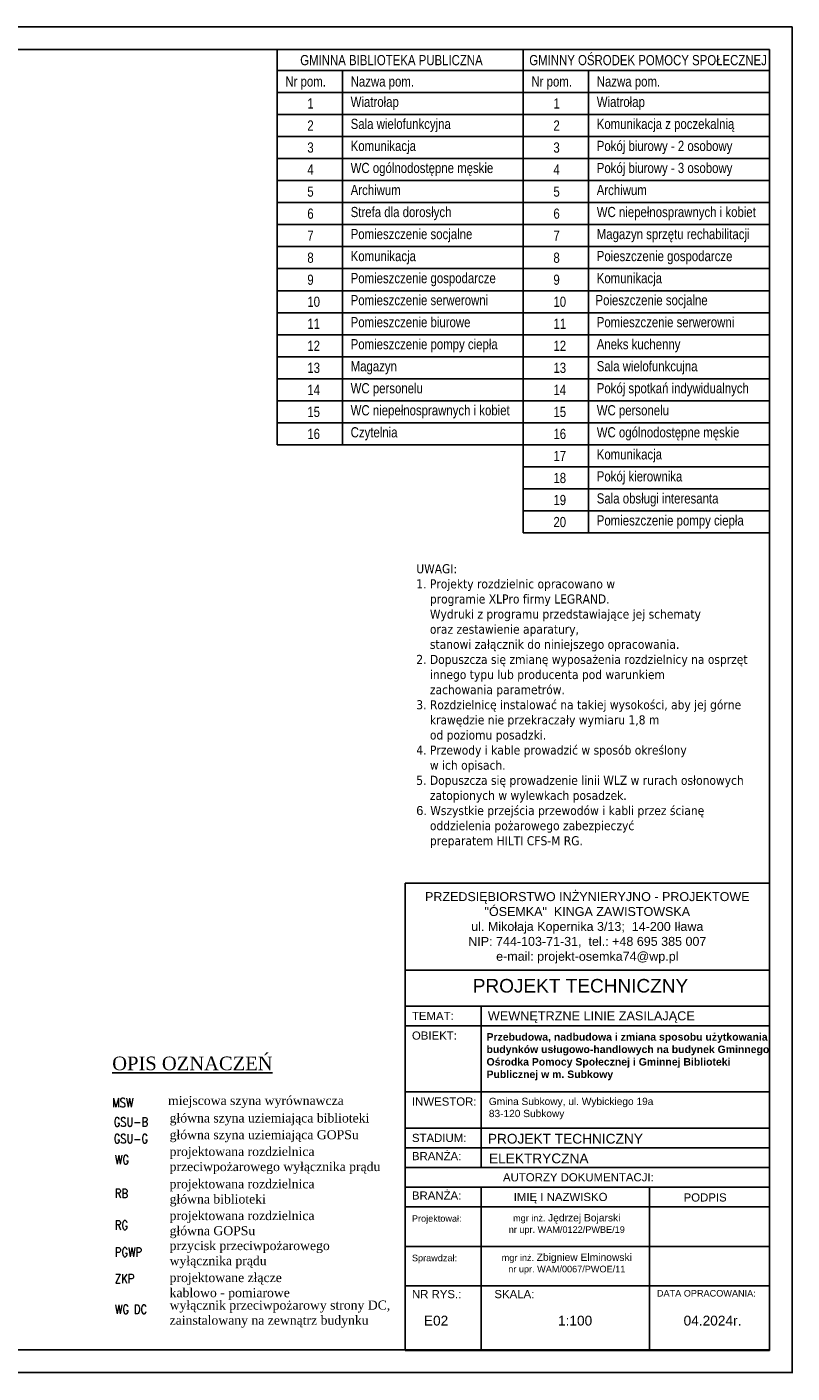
# Model space of a CAD drawing. Header units: inches. Extents: x 6268 to 12323, y 5221 to 42059.
# Tile 96 of 98: x 10481 to 12168, y 36019 to 38989. Entities that reach past the tile are written whole.
import ezdxf

# ---------------------------------------------------------------- set-up
doc = ezdxf.new("R2010")
doc.units = ezdxf.units.IN
doc.header["$MEASUREMENT"] = 0
doc.layers.add('CP_LINENORM', color=253, linetype='Continuous')
doc.styles.add('Cienka', font='romans.shx')
doc.styles.add('CP_ATTR', font='romans.shx')
doc.styles.get("Standard").update_dxf_attribs({"font": 'txt.shx'})

# ---------------------------------------------------------------- blocks, each defined once
blk = doc.blocks.new('cp_num_el')
at = {"linetype": 'ByBlock', "style": 'CP_ATTR', "width": 0.8, "flags": 12}
blk.add_attdef('VAL', (0, 0), '', height=1, dxfattribs=at)

msp = doc.modelspace()

# ---------------------------------------------------------------- linework, layer by layer
at = {"linetype": 'Continuous'}
for p, q in [((6468.073, 38939.31), (12118.073, 38939.31)), ((12118.073, 36069.31), (12118.073, 38939.31)), ((6468.073, 36070.31), (12118.073, 36070.31))]:
    msp.add_line(p, q, dxfattribs=at)
for p, q in [((11032.77, 38939.31), (11575.422, 38939.31)), ((11032.77, 38939.31), (11575.422, 38939.31)), ((11032.77, 38067.21), (11032.77, 38939.31)), ((11575.422, 38939.31), (12118.073, 38939.31)), ((11575.422, 37872.81), (11575.422, 38939.31)), ((11575.422, 38939.31), (12118.073, 38939.31)), ((11575.422, 38939.31), (12118.073, 38939.31)), ((12118.073, 37872.81), (12118.073, 38939.31)), ((11032.77, 38893.41), (11575.422, 38893.41)), ((11032.77, 38893.41), (11575.422, 38893.41)), ((11176.77, 38067.21), (11176.77, 38893.41)), ((11575.422, 38893.41), (12118.073, 38893.41)), ((11575.422, 38893.41), (12118.073, 38893.41)), ((11719.422, 37872.81), (11719.422, 38893.41)), ((11032.77, 38844.81), (11575.422, 38844.81)), ((11032.77, 38844.81), (11575.422, 38844.81)), ((11575.422, 38844.81), (12118.073, 38844.81)), ((11575.422, 38844.81), (12118.073, 38844.81)), ((11032.77, 38796.21), (11575.422, 38796.21)), ((11575.422, 38796.21), (12118.073, 38796.21)), ((11032.77, 38747.61), (11575.422, 38747.61)), ((11575.422, 38747.61), (12118.073, 38747.61)), ((11032.77, 38699.01), (11575.422, 38699.01)), ((11575.422, 38699.01), (12118.073, 38699.01)), ((11032.77, 38650.41), (11575.422, 38650.41)), ((11575.422, 38650.41), (12118.073, 38650.41)), ((11032.77, 38601.81), (11575.422, 38601.81)), ((11575.422, 38601.81), (12118.073, 38601.81)), ((11032.77, 38553.21), (11575.422, 38553.21)), ((11575.422, 38553.21), (12118.073, 38553.21)), ((11032.77, 38504.61), (11575.422, 38504.61)), ((11575.422, 38504.61), (12118.073, 38504.61)), ((11032.77, 38456.01), (11575.422, 38456.01)), ((11575.422, 38456.01), (12118.073, 38456.01)), ((11032.77, 38407.41), (11575.422, 38407.41)), ((11575.422, 38407.41), (12118.073, 38407.41)), ((11032.77, 38358.81), (11575.422, 38358.81)), ((11575.422, 38358.81), (12118.073, 38358.81)), ((11032.77, 38310.21), (11575.422, 38310.21)), ((11575.422, 38310.21), (12118.073, 38310.21)), ((11032.77, 38261.61), (11575.422, 38261.61)), ((11575.422, 38261.61), (12118.073, 38261.61)), ((11032.77, 38213.01), (11575.422, 38213.01)), ((11575.422, 38213.01), (12118.073, 38213.01)), ((11032.77, 38164.41), (11575.422, 38164.41)), ((11575.422, 38164.41), (12118.073, 38164.41)), ((11032.77, 38115.81), (11575.422, 38115.81)), ((11575.422, 38115.81), (12118.073, 38115.81)), ((11032.77, 38067.21), (11575.422, 38067.21)), ((11575.422, 38067.21), (12118.073, 38067.21)), ((11575.422, 38018.61), (12118.073, 38018.61)), ((11575.422, 37970.01), (12118.073, 37970.01)), ((11575.422, 37921.41), (12118.073, 37921.41)), ((11575.422, 37872.81), (12118.073, 37872.81)), ((11314.606, 37100.195), (12118.073, 37100.195)), ((11314.606, 36211.795), (11314.606, 37100.195)), ((12118.073, 36069.31), (12118.073, 37100.195)), ((11314.606, 36908.157), (12118.073, 36908.157)), ((11314.606, 36829.182), (12118.073, 36829.182)), ((11482.209, 36472.816), (11482.209, 36829.182)), ((11314.606, 36785.745), (12118.073, 36785.745)), ((11314.606, 36640.16), (12118.073, 36640.16)), ((11314.606, 36559.688), (12118.073, 36559.688)), ((11314.606, 36516.252), (12118.073, 36516.252)), ((11314.606, 36472.816), (12118.073, 36472.816)), ((11314.606, 36429.38), (12118.073, 36429.38)), ((11482.209, 36211.795), (11482.209, 36429.38)), ((11853.681, 36211.795), (11853.681, 36429.38)), ((11314.606, 36385.943), (12118.073, 36385.943)), ((11314.606, 36298.869), (12118.073, 36298.869)), ((11314.606, 36069.31), (11314.606, 36211.795)), ((11314.606, 36211.795), (12118.073, 36211.795)), ((11314.606, 36211.795), (12118.073, 36211.795)), ((11482.209, 36069.31), (11482.209, 36211.795)), ((11853.681, 36069.31), (11853.681, 36211.795)), ((11314.606, 36069.31), (12118.073, 36069.31))]:
    msp.add_line(p, q)
at = {"layer": 'CP_LINENORM', "linetype": 'Continuous'}
for p, q in [((6268.073, 38989.31), (12168.073, 38989.31)), ((12168.073, 36019.31), (12168.073, 38989.31)), ((12168.073, 36019.31), (12168.073, 38989.31)), ((6268.073, 36020.31), (12168.073, 36020.31))]:
    msp.add_line(p, q, dxfattribs=at)

# ---------------------------------------------------------------- block references
at = {"xscale": 20, "yscale": 20, "zscale": 20}
for p, values in [((10668.941, 36606.016, 482.083), {'VAL': 'MSW'}), ((10672.412, 36563.315, 482.083), {'VAL': 'GSU-B'}), ((10672.412, 36526.401, 482.083), {'VAL': 'GSU-G'}), ((10675.092, 36479.989), {'VAL': 'WG'}), ((10675.092, 36405.585), {'VAL': 'RB'}), ((10675.092, 36335.641), {'VAL': 'RG'}), ((10675.092, 36276.028), {'VAL': 'PGWP'}), ((10675.092, 36217.494), {'VAL': 'ZKP'}), ((10675.092, 36150.103), {'VAL': 'WG DC'})]:
    msp.add_blockref('cp_num_el', p, dxfattribs=at).add_auto_attribs(values)

# ---------------------------------------------------------------- texts
at = {"char_height": 22.5, "style": 'Cienka'}
for s, insert, width, attachment_point in [('\\pxqc;{\\fArial|b0|i0|c238|p0;\\W0.8;GMINNA BIBLIOTEKA PUBLICZNA}', (11284.682, 38915.91), 630.51934, 5), ('\\pxqc;{\\fArial|b0|i0|c238|p0;\\W0.8;GMINNY OŚRODEK POMOCY SPOŁECZNEJ}', (11850.552, 38915.91), 630.51934, 5), ('\\pxql;{\\fArial|b0|i0|c238|p0;\\W0.8;Nr pom.}', (11050.77, 38880.21), 120.17581, 1), ('\\pxql;{\\fArial|b0|i0|c238|p0;\\W0.8;Nazwa pom.}', (11194.77, 38880.21), 167.22409, 1), ('\\pxql;{\\fArial|b0|i0|c238|p0;\\W0.8;Nr pom.}', (11593.422, 38880.21), 120.17581, 1), ('\\pxql;{\\fArial|b0|i0|c238|p0;\\W0.8;Nazwa pom.}', (11737.422, 38880.21), 167.22409, 1), ('{\\fArial|b0|i0|c238|p0;\\W0.8;1}', (11099.185, 38831.61), 46.66394, 1), ('{\\fArial|b0|i0|c238|p0;\\W0.8;1}', (11641.836, 38831.61), 46.66394, 1), ('{\\fArial|b0|i0|c238|p0;\\W0.8;2}', (11099.185, 38783.01), 46.66394, 1), ('{\\fArial|b0|i0|c238|p0;\\W0.8;2}', (11641.836, 38783.01), 46.66394, 1), ('{\\fArial|b0|i0|c238|p0;\\W0.8;3}', (11099.185, 38734.41), 46.66394, 1), ('{\\fArial|b0|i0|c238|p0;\\W0.8;3}', (11641.836, 38734.41), 46.66394, 1), ('{\\fArial|b0|i0|c238|p0;\\W0.8;4}', (11099.185, 38685.81), 46.66394, 1), ('{\\fArial|b0|i0|c238|p0;\\W0.8;4}', (11641.836, 38685.81), 46.66394, 1), ('{\\fArial|b0|i0|c238|p0;\\W0.8;5}', (11099.185, 38637.21), 46.66394, 1), ('{\\fArial|b0|i0|c238|p0;\\W0.8;5}', (11641.836, 38637.21), 46.66394, 1), ('{\\fArial|b0|i0|c238|p0;\\W0.8;6}', (11099.185, 38588.61), 46.66394, 1), ('{\\fArial|b0|i0|c238|p0;\\W0.8;6}', (11641.836, 38588.61), 46.66394, 1), ('{\\fArial|b0|i0|c238|p0;\\W0.8;7}', (11099.185, 38540.01), 46.66394, 1), ('{\\fArial|b0|i0|c238|p0;\\W0.8;7}', (11641.836, 38540.01), 46.66394, 1), ('{\\fArial|b0|i0|c238|p0;\\W0.8;8}', (11099.185, 38491.41), 46.66394, 1), ('{\\fArial|b0|i0|c238|p0;\\W0.8;8}', (11641.836, 38491.41), 46.66394, 1), ('{\\fArial|b0|i0|c238|p0;\\W0.8;9}', (11099.185, 38442.81), 46.66394, 1), ('{\\fArial|b0|i0|c238|p0;\\W0.8;9}', (11641.836, 38442.81), 46.66394, 1), ('{\\fArial|b0|i0|c238|p0;\\W0.8;10}', (11641.836, 38394.21), 46.66394, 1), ('{\\fArial|b0|i0|c238|p0;\\W0.8;11}', (11099.185, 38345.61), 46.66394, 1), ('{\\fArial|b0|i0|c238|p0;\\W0.8;11}', (11641.836, 38345.61), 46.66394, 1), ('{\\fArial|b0|i0|c238|p0;\\W0.8;12}', (11099.185, 38297.01), 46.66394, 1), ('{\\fArial|b0|i0|c238|p0;\\W0.8;12}', (11641.836, 38297.01), 46.66394, 1), ('{\\fArial|b0|i0|c238|p0;\\W0.8;13}', (11099.185, 38248.41), 46.66394, 1), ('{\\fArial|b0|i0|c238|p0;\\W0.8;13}', (11641.836, 38248.41), 46.66394, 1), ('{\\fArial|b0|i0|c238|p0;\\W0.8;14}', (11099.185, 38199.81), 46.66394, 1), ('{\\fArial|b0|i0|c238|p0;\\W0.8;14}', (11641.836, 38199.81), 46.66394, 1), ('{\\fArial|b0|i0|c238|p0;\\W0.8;15}', (11099.185, 38151.21), 46.66394, 1), ('{\\fArial|b0|i0|c238|p0;\\W0.8;15}', (11641.836, 38151.21), 46.66394, 1), ('{\\fArial|b0|i0|c238|p0;\\W0.8;16}', (11099.185, 38102.61), 46.66394, 1), ('{\\fArial|b0|i0|c238|p0;\\W0.8;16}', (11641.836, 38102.61), 46.66394, 1), ('{\\fArial|b0|i0|c238|p0;\\W0.8;17}', (11641.836, 38054.01), 46.66394, 1), ('{\\fArial|b0|i0|c238|p0;\\W0.8;18}', (11641.836, 38005.41), 46.66394, 1), ('{\\fArial|b0|i0|c238|p0;\\W0.8;19}', (11641.836, 37956.81), 46.66394, 1), ('{\\fArial|b0|i0|c238|p0;\\W0.8;20}', (11641.836, 37908.21), 46.66394, 1)]:
    msp.add_mtext(s, dxfattribs=dict(at, insert=insert, width=width, attachment_point=attachment_point))
at = {"char_height": 22.5, "attachment_point": 1, "style": 'Cienka'}
for s, insert in [('{\\fArial|b0|i0|c238|p0;\\W0.8;Wiatrołap}', (11194.77, 38835.21)), ('{\\fArial|b0|i0|c238|p0;\\W0.8;Wiatrołap}', (11737.422, 38835.21)), ('{\\fArial|b0|i0|c238|p0;\\W0.8;Sala wielofunkcyjna}', (11194.77, 38786.61)), ('{\\fArial|b0|i0|c238|p0;\\W0.8;Komunikacja z poczekalnią}', (11737.422, 38786.61)), ('{\\fArial|b0|i0|c238|p0;\\W0.8;Komunikacja}', (11194.77, 38738.01)), ('{\\fArial|b0|i0|c238|p0;\\W0.8;Pokój biurowy - 2 osobowy}', (11737.422, 38738.01)), ('{\\fArial|b0|i0|c238|p0;\\W0.8;WC ogólnodostępne męskie}', (11194.77, 38689.41)), ('{\\fArial|b0|i0|c238|p0;\\W0.8;Pokój biurowy - 3 osobowy}', (11737.422, 38689.41)), ('{\\fArial|b0|i0|c238|p0;\\W0.8;Archiwum}', (11194.77, 38640.81)), ('{\\fArial|b0|i0|c238|p0;\\W0.8;Archiwum}', (11737.422, 38640.81)), ('{\\fArial|b0|i0|c238|p0;\\W0.8;Strefa dla dorosłych}', (11194.77, 38592.21)), ('{\\fArial|b0|i0|c238|p0;\\W0.8;WC niepełnosprawnych i kobiet', (11737.422, 38592.21)), ('{\\fArial|b0|i0|c238|p0;\\W0.8;Pomieszczenie socjalne}', (11194.77, 38543.61)), ('{\\fArial|b0|i0|c238|p0;\\W0.8;Magazyn sprzętu rechabilitacji}', (11737.422, 38543.61)), ('{\\fArial|b0|i0|c238|p0;\\W0.8;Komunikacja}', (11194.77, 38495.01)), ('{\\fArial|b0|i0|c238|p0;\\W0.8;Poieszczenie gospodarcze}', (11737.422, 38495.01)), ('{\\fArial|b0|i0|c238|p0;\\W0.8;Pomieszczenie gospodarcze}', (11194.77, 38446.41)), ('{\\fArial|b0|i0|c238|p0;\\W0.8;Komunikacja}', (11737.422, 38446.41)), ('{\\fArial|b0|i0|c238|p0;\\W0.8;10}', (11099.185, 38394.21)), ('{\\fArial|b0|i0|c238|p0;\\W0.8;Pomieszczenie serwerowni}', (11194.77, 38397.81)), ('{\\fArial|b0|i0|c238|p0;\\W0.8;Poieszczenie socjalne}', (11734.624, 38397.81)), ('{\\fArial|b0|i0|c238|p0;\\W0.8;Pomieszczenie biurowe}', (11194.77, 38349.21)), ('{\\fArial|b0|i0|c238|p0;\\W0.8;Pomieszczenie serwerowni}', (11737.422, 38349.21)), ('{\\fArial|b0|i0|c238|p0;\\W0.8;Pomieszczenie pompy ciepła}', (11194.77, 38300.61)), ('{\\fArial|b0|i0|c238|p0;\\W0.8;Aneks kuchenny}', (11737.422, 38300.61)), ('{\\fArial|b0|i0|c238|p0;\\W0.8;Sala wielofunkcujna}', (11737.422, 38252.01)), ('{\\fArial|b0|i0|c238|p0;\\W0.8;Magazyn}', (11194.77, 38252.01)), ('{\\fArial|b0|i0|c238|p0;\\W0.8;WC personelu}', (11194.77, 38203.41)), ('{\\fArial|b0|i0|c238|p0;\\W0.8;Pokój spotkań indywidualnych}', (11737.422, 38203.41)), ('{\\fArial|b0|i0|c238|p0;\\W0.8;WC niepełnosprawnych i kobiet}', (11194.77, 38154.81)), ('{\\fArial|b0|i0|c238|p0;\\W0.8;WC personelu}', (11737.422, 38154.81)), ('{\\fArial|b0|i0|c238|p0;\\W0.8;Czytelnia}', (11194.77, 38106.21)), ('{\\fArial|b0|i0|c238|p0;\\W0.8;WC ogólnodostępne męskie', (11737.422, 38106.21)), ('{\\fArial|b0|i0|c238|p0;\\W0.8;Komunikacja}', (11737.422, 38057.61)), ('{\\fArial|b0|i0|c238|p0;\\W0.8;Pokój kierownika}', (11737.422, 38009.01)), ('{\\fArial|b0|i0|c238|p0;\\W0.8;Sala obsługi interesanta}', (11737.422, 37960.41)), ('{\\fArial|b0|i0|c238|p0;\\W0.8;Pomieszczenie pompy ciepła}', (11737.422, 37911.81))]:
    msp.add_mtext(s, dxfattribs=dict(at, insert=insert))
at = {"attachment_point": 1}
for s, insert, char_height, width in [('{\\fTahoma|b0|i0|c238|p34;UWAGI:\\P1. Projekty rozdzielnic opracowano w \\P    programie XLPro firmy LEGRAND.\\P    Wydruki z programu przedstawiające jej schematy\\P    oraz zestawienie aparatury, \\P    stanowi załącznik do niniejszego opracowania.\\P2. Dopuszcza się zmianę wyposażenia rozdzielnicy na osprzęt \\P    innego typu lub producenta pod warunkiem \\P    zachowania parametrów.\\P3. Rozdzielnicę instalować na takiej wysokości, aby jej górne \\P    krawędzie nie przekraczały wymiaru 1,8 m \\P    od poziomu posadzki. \\P4. Przewody i kable prowadzić w sposób określony\\P    w ich opisach.\\P5. Dopuszcza się prowadzenie linii WLZ w rurach osłonowych\\P    zatopionych w wylewkach posadzek.\\P\\fArial|b0|i0|c238|p34;6.\\fTahoma|b0|i0|c238|p34; Wszystkie przejścia przewodów i kabli przez ścianę \\P    oddzielenia pożarowego zabezpieczyć \\P    preparatem HILTI CFS-M RG.}', (11339.52, 37803.888), 20, 755.18007), ('\\fTimes New Roman|b0|i0|c0|p0;\\LOPIS OZNACZEŃ', (10668.941, 36717.587, 482.083), 30, 514.50612), ('{\\fTimes New Roman|b0|i0|c238|p18;miejscowa szyna wyrównawcza}', (10792.085, 36630.708), 20, 704.36328), ('{\\fTimes New Roman|b0|i0|c238|p18;główna szyna uziemiająca biblioteki}', (10795.556, 36592.151), 20, 704.36328), ('{\\fTimes New Roman|b0|i0|c238|p18;główna szyna uziemiająca GOPSu', (10795.556, 36555.238), 20, 704.36328), ('{\\fTimes New Roman|b0|i0|c238|p18;projektowana rozdzielnica \\Pprzeciwpożarowego wyłącznika prądu}', (10795.556, 36518.216), 20, 704.36328), ('{\\fTimes New Roman|b0|i0|c238|p18;projektowana rozdzielnica \\Pgłówna biblioteki}', (10795.556, 36446.716), 20, 704.36328), ('{\\fTimes New Roman|b0|i0|c238|p18;projektowana rozdzielnica \\Pgłówna GOPSu', (10795.556, 36376.773), 20, 704.36328), ('{\\fTimes New Roman|b0|i0|c238|p18;przycisk przeciwpożarowego \\Pwyłącznika prądu}', (10795.556, 36310.596), 20, 704.36328), ('{\\fTimes New Roman|b0|i0|c238|p18;projektowane złącze \\Pkablowo - pomiarowe}', (10795.556, 36240.023), 20, 704.36328), ('{\\fTimes New Roman|b0|i0|c238|p18;wyłącznik przeciwpożarowy strony DC,\\Pzainstalowany na zewnątrz budynku}', (10795.556, 36179.351), 20, 704.36328)]:
    msp.add_mtext(s, dxfattribs=dict(at, insert=insert, char_height=char_height, width=width))
at = {"ltscale": 24}
for s, insert, char_height, width, attachment_point in [('{\\fArial|b0|i0|c238|p34;PRZEDSIĘBIORSTWO INŻYNIERYJNO - PROJEKTOWE\\P"ÓSEMKA"  KINGA ZAWISTOWSKA\\Pul. Mikołaja Kopernika 3/13;  14-200 Iława\\PNIP: 744-103-71-31,  tel.: +48 695 385 007\\Pe-mail: projekt-osemka74@wp.pl}', (11716.561, 37001.693), 19.74375, 781.72017, 5), ('{\\fArial|b0|i0|c238|p34;PROJEKT TECHNICZNY}', (11464.049, 36888.857), 30, 9900.34452, 1), ('{\\fArial|b0|i0|c238|p34;TEMAT:}', (11329.853, 36816.294), 18, 136.70026, 1), ('{\\fArial|b0|i0|c238|p34;WEWNĘTRZNE LINIE ZASILAJĄCE}', (11497.235, 36817.52), 20, 641.45159, 1), ('{\\fArial|b0|i0|c238|p34;OBIEKT:}', (11329.853, 36772.938), 18, 136.70026, 1), ('\\pxsa0.416667,ql;{\\fArial|b1|i0|c238|p34;\\H1x;Przebudowa, nadbudowa i zmiana sposobu użytkowania budynków usługowo-handlowych na budynek Gminnego Ośrodka Pomocy Społecznej i Gminnej Biblioteki Publicznej w m. Subkowy}', (11494.351, 36769.332), 16.5, 630.2818, 1), ('{\\fArial|b0|i0|c238|p34;INWESTOR:}', (11329.853, 36627.353), 18, 136.70026, 1), ('\\pxa0.5,sm1,ql;{\\fArial|b0|i0|c238|p34;Gmina Subkowy, ul. Wybickiego 19a\\P83-120 Subkowy', (11499.469, 36626.744), 16, 599.51142, 1), ('{\\fArial|b0|i0|c238|p34;STADIUM:}', (11329.853, 36547.195), 18, 136.70026, 1), ('{\\fArial|b0|i0|c238|p34;PROJEKT TECHNICZNY}', (11497.285, 36547.195), 21.6, 490.72064, 1), ('{\\fArial|b0|i0|c238|p34;BRANŻA:}', (11329.853, 36506.963), 18, 136.70026, 1), ('{\\fArial|b0|i0|c238|p34;ELEKTRYCZNA}', (11499.734, 36503.759), 21.6, 490.72064, 1), ('\\pxqc;{\\fArial|b0|i0|c238|p34;AUTORZY DOKUMENTACJI:}', (11322.911, 36460.287), 18, 747.89996, 1), ('{\\fArial|b0|i0|c238|p34;BRANŻA:}', (11329.853, 36420.09), 18, 136.70026, 1), ('\\pxi0.77356;{\\fArial|b0|i0|c238|p34;IMIĘ I NAZWISKO}', (11540.389, 36416.908), 18, 253.42015, 1), ('{\\fArial|b0|i0|c238|p34;PODPIS}', (11928.904, 36415.804), 18, 136.70026, 1), ('{\\fArial|b0|i0|c238|p34;Projektował:}', (11329.853, 36367.513), 14.4, 136.70026, 1), ('{\\fArial|b0|i0|c238|p34;mgr\\~inż. \\H1.125x;Jędrzej Bojarski\\H0.88889x;\\Pnr upr. WAM/0122/PWBE/19}', (11671.316, 36370.106), 14.4, 303.17459, 2), ('{\\fArial|b0|i0|c238|p34;Sprawdzał:}', (11329.853, 36280.439), 14.4, 136.70026, 1), ('{\\fArial|b0|i0|c238|p34;mgr\\~inż. \\H1.125x;Zbigniew Elminowski\\P\\H0.88889x;nr upr. WAM/0067/PWOE/11}', (11671.316, 36283.032), 14.4, 303.17459, 2), ('{\\fArial|b0|i0|c238|p34;NR RYS.:}', (11329.853, 36202.505), 18, 136.70026, 1), ('{\\fArial|b0|i0|c238|p34;SKALA:}', (11511.772, 36202.505), 18, 136.70026, 1), ('{\\fArial|b0|i0|c238|p34;DATA OPRACOWANIA:}', (11870.093, 36202.505), 14.4, 278.30723, 1), ('{\\fArial|b0|i0|c238|p34;E02}', (11356.247, 36145.844), 21.6, 136.70026, 1), ('{\\fArial|b0|i0|c238|p34;1:100}', (11651.902, 36145.844), 21.6, 136.70026, 1), ('{\\fArial|b0|i0|c238|p34;04.2024r.}', (11928.904, 36145.839), 21.6, 136.70026, 1)]:
    msp.add_mtext(s, dxfattribs=dict(at, insert=insert, char_height=char_height, width=width, attachment_point=attachment_point))

doc.saveas('drawing.dxf')
